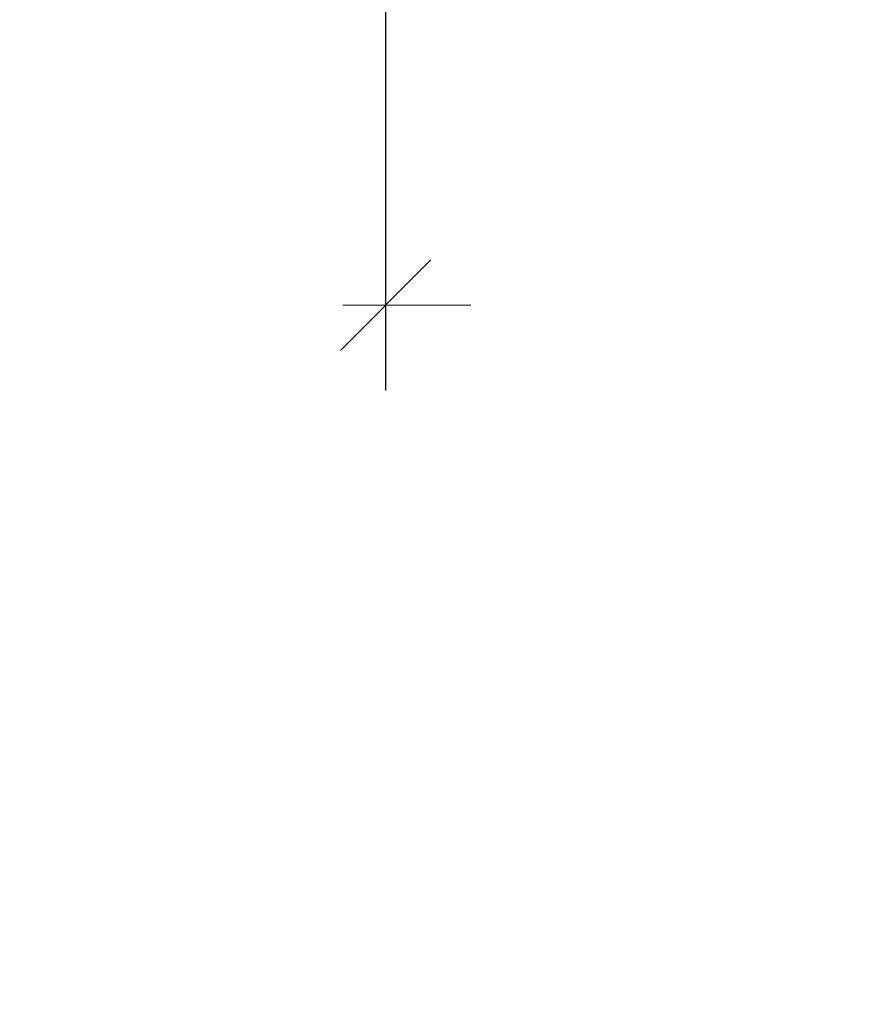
# Model space of a CAD drawing. Header units: millimetres. Extents: x 0 to 1260, y 0 to 297.
# Tile 2 of 104: x 55 to 75, y 83 to 106. Entities that reach past the tile are written whole.
import ezdxf

# ---------------------------------------------------------------- set-up
doc = ezdxf.new("R2010")
doc.units = ezdxf.units.MM
doc.linetypes.add('K5LT_THIN', pattern=[0])
doc.layers.add('Системный слой', color=7, linetype='Continuous')
doc.styles.add('KDIMTEXTSTYLE', font='GOST_AU.SHX', dxfattribs={"width": 0.96, "oblique": 15, "height": 5})
doc.dimstyles.new('KDIMSTYLE (0.01)', dxfattribs={"dimtxt": 5, "dimasz": 1, "dimexe": 2, "dimexo": 0, "dimgap": 1, "dimtad": 1, "dimlfac": 100, "dimtxsty": 'KDIMTEXTSTYLE', "dimsah": 1, "dimcen": 0, "dimdle": 1, "dimadec": 0, "dimazin": 0, "dimtfac": 0.667, "dimtmove": 0, "dimatfit": 3, "dimfxl": 1, "dimtvp": 1, "dimtolj": 1, "dimtzin": 0, "dimarcsym": 0})

# ---------------------------------------------------------------- blocks, each defined once
blk = doc.blocks.new('KDIMARROW_03')
at = {"layer": 'Системный слой', "color": 0, "linetype": 'K5LT_THIN', "lineweight": 18}
for p, q in [((-1.061, -1.061), (1.061, 1.061)), ((0, 0), (-1, 0)), ((0, 0), (2, 0))]:
    blk.add_line(p, q, dxfattribs=at)

msp = doc.modelspace()

# ---------------------------------------------------------------- dimensions: what is measured, and where the dimension line sits
at = {"layer": 'Системный слой', "color": 7}
msp.add_linear_dim(base=(63.88519, 99.54863), p1=(253.88623, 123.3555), p2=(63.88519, 123.35584), location=(158.88571, 99.54863), text='\\H3.5;\\W0.965;\\Q0;\\H3.5;\\W0.965;\\Q0;\\Q0;19000', dimstyle='KDIMSTYLE (0.01)', override={"dimexo": 0, "dimblk1": 'KDIMARROW_03', "dimblk2": 'KDIMARROW_03', "dimse1": 0, "dimse2": 0, "dimclrt": 7, "dimtolj": 1}, dxfattribs=at).render()

doc.saveas('drawing.dxf')
